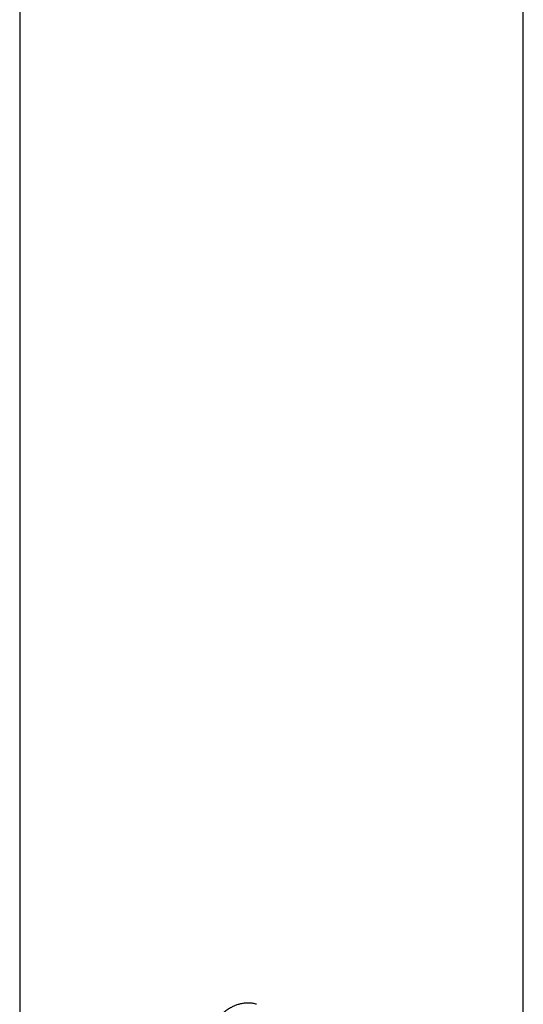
# Model space of a CAD drawing. Header units: millimetres. Extents: x 8 to 1795, y 12 to 2812.
# Tile 17 of 33: x 545 to 567, y 1637 to 1680. Entities that reach past the tile are written whole.
import ezdxf

# ---------------------------------------------------------------- set-up
doc = ezdxf.new("R2010")
doc.units = ezdxf.units.MM

msp = doc.modelspace()

# ---------------------------------------------------------------- linework, layer by layer
at = {"color": 7, "linetype": 'Continuous', "lineweight": 30}
for p, q in [((544.894, 2118.158), (544.894, 1633.992)), ((566.794, 1636.125), (566.794, 2118.158)), ((554.658, 1636.816), (554.658, 1636.816))]:
    msp.add_line(p, q, dxfattribs=at)
for points, knots in [([(554.658, 1636.816), (554.604, 1636.807), (554.496, 1636.789), (554.342, 1636.744), (554.197, 1636.686), (554.048, 1636.61), (553.898, 1636.512), (553.754, 1636.392), (553.609, 1636.239), (553.475, 1636.052), (553.363, 1635.829), (553.287, 1635.598), (553.266, 1635.44), (553.255, 1635.362)], [0, 0, 0, 0, 0.062795, 0.124858, 0.186758, 0.248837, 0.332083, 0.415771, 0.499389, 0.624191, 0.74929, 0.874694, 1, 1, 1, 1]), ([(554.973, 1636.816), (554.921, 1636.82), (554.815, 1636.827), (554.71, 1636.82), (554.657, 1636.816)], [0, 0, 0, 0, 0.495954, 1, 1, 1, 1]), ([(555.197, 1636.769), (555.171, 1636.776), (555.098, 1636.798), (555.022, 1636.809), (554.972, 1636.817)], [0, 0, 0, 0, 0.357056, 1, 1, 1, 1])]:
    msp.add_open_spline(points, degree=3, knots=knots, dxfattribs=at)

doc.saveas('drawing.dxf')
